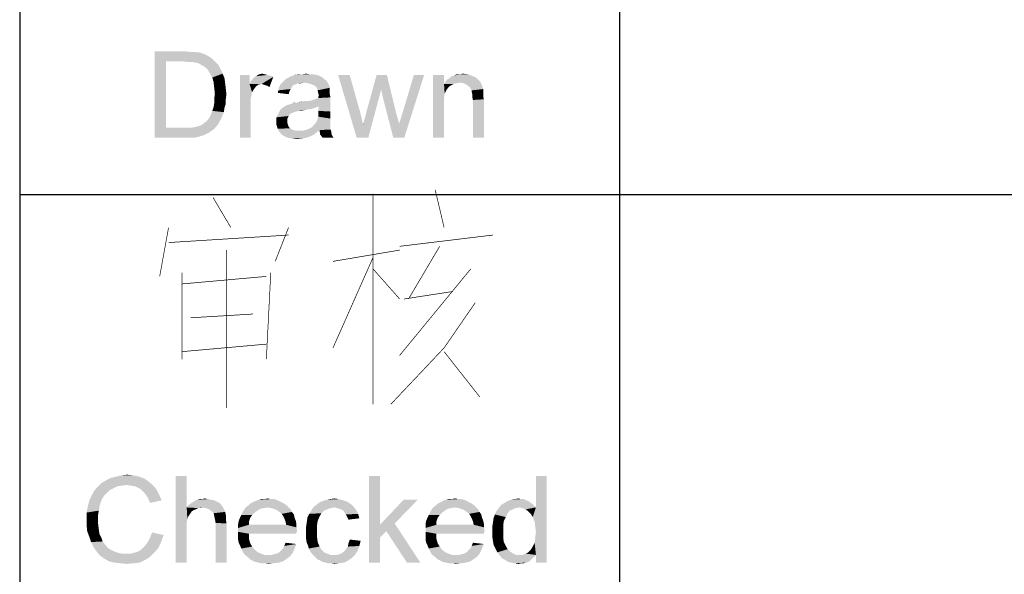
# Paper-space layout '61767N-2-A-2_1_2' of a CAD drawing. Header units: millimetres. Extents: x 0 to 594, y 1 to 420.
# Tile 8 of 83: x 409 to 424, y 17 to 26. Entities that reach past the tile are written whole.
import ezdxf

# ---------------------------------------------------------------- set-up
doc = ezdxf.new("R2010")
doc.units = ezdxf.units.MM
doc.header["$LTSCALE"] = 32.67
doc.layers.add('61767N-2-A-2_DXF_FORMAT', color=7, linetype='CONTINUOUS')
doc.layers.add('DETAIL', color=7, linetype='CONTINUOUS')

psp = doc.layouts.new('61767N-2-A-2_1_2')

# ---------------------------------------------------------------- linework, layer by layer
at = {"layer": '61767N-2-A-2_DXF_FORMAT', "color": 2, "linetype": 'Continuous'}
for p, q in [((409, 80.662), (409, 10)), ((418, 51.662), (418, 10)), ((409, 23), (474.5, 23))]:
    psp.add_line(p, q, dxfattribs=at)
at = {"layer": 'DETAIL', "color": 2, "linetype": 'Continuous', "const_width": 0.01}
for points in [[(415.2333, 23.0686), (415.3667, 22.504)], [(411.9, 22.9556), (412.1667, 22.504)], [(414.3, 23.0121), (414.3, 19.8508)], [(411.2333, 22.504), (411.1, 21.7702)], [(413.0333, 22.504), (412.8333, 21.996)], [(411.2333, 22.2782), (413.0333, 22.3911)], [(414.7, 22.2218), (416.1, 22.3911)], [(412.1, 22.1653), (412.1, 19.7944)], [(413.7, 21.996), (414.7, 22.1653)], [(415.3, 22.2218), (414.8333, 21.4315)], [(414.3, 22.0524), (413.7, 20.6976)], [(414.3, 21.8831), (414.7, 21.4315)], [(415.7667, 21.8831), (414.7, 20.5847)], [(411.4334, 21.8266), (411.4334, 20.5282)], [(411.4334, 21.6573), (412.7, 21.7702)], [(412.7667, 21.8266), (412.7, 20.5282)], [(414.7667, 21.4315), (415.5, 21.5444)], [(415.8333, 21.375), (415.3667, 20.6976), (414.5667, 19.8508)], [(411.5667, 21.1492), (412.5, 21.2056)], [(411.4334, 20.6411), (412.7, 20.754)], [(415.3667, 20.6411), (415.9, 19.9637)]]:
    psp.add_lwpolyline(points, dxfattribs=at)
at = {"layer": 'DETAIL', "color": 2, "linetype": 'Continuous'}
for points in [[(411.0227, 25.15), (411.4657, 25.15), (411.196, 24.9959)], [(411.196, 24.9959), (411.0227, 23.85), (411.0227, 25.15)], [(411.4657, 25.15), (411.5427, 25.1404), (411.196, 24.9959)], [(411.6005, 25.1404), (411.6583, 25.1307), (411.196, 24.9959)], [(411.5427, 25.1404), (411.6005, 25.1404), (411.196, 24.9959)], [(411.6968, 25.1307), (411.7546, 25.1115), (411.196, 24.9959)], [(411.6583, 25.1307), (411.6968, 25.1307), (411.196, 24.9959)], [(411.7546, 25.1115), (411.8027, 25.0922), (411.196, 24.9959)], [(411.196, 24.9959), (411.196, 24.0041), (411.0227, 23.85)], [(411.8027, 25.0922), (411.8508, 25.0633), (411.196, 24.9959)], [(411.8508, 25.0633), (411.8894, 25.0344), (411.196, 24.9959)], [(411.4657, 24.9959), (411.196, 24.9959), (411.8894, 25.0344)], [(411.5427, 24.9863), (411.4657, 24.9959), (411.8894, 25.0344)], [(411.6005, 24.9863), (411.5427, 24.9863), (411.8894, 25.0344)], [(411.6005, 24.9863), (411.8894, 25.0344), (411.9375, 24.9863)], [(411.9375, 24.9863), (411.6486, 24.9767), (411.6005, 24.9863)], [(411.6871, 24.967), (411.6486, 24.9767), (411.9375, 24.9863)], [(411.7353, 24.9381), (411.6871, 24.967), (411.9375, 24.9863)], [(411.7353, 24.9381), (411.9375, 24.9863), (411.9857, 24.9381)], [(411.9857, 24.9381), (411.7834, 24.9093), (411.7353, 24.9381)], [(411.7834, 24.9093), (411.9857, 24.9381), (412.0146, 24.8804)], [(412.0146, 24.8804), (411.822, 24.8707), (411.7834, 24.9093)], [(411.8508, 24.8226), (411.822, 24.8707), (412.0146, 24.8804)], [(411.8508, 24.8226), (412.0146, 24.8804), (412.0434, 24.813)], [(412.0434, 24.813), (411.8894, 24.7552), (411.8508, 24.8226)], [(411.8894, 24.7552), (412.0434, 24.813), (412.0723, 24.7456)], [(412.0723, 24.7456), (411.9086, 24.6878), (411.8894, 24.7552)], [(411.9086, 24.6878), (412.0723, 24.7456), (412.082, 24.6685)], [(412.082, 24.6685), (411.9183, 24.6011), (411.9086, 24.6878)], [(411.9183, 24.6011), (412.082, 24.6685), (412.0916, 24.5915)], [(412.4479, 24.7937), (412.4479, 24.6589), (412.3034, 23.85)], [(412.4479, 24.7937), (412.3034, 23.85), (412.3034, 24.7937)], [(412.4479, 24.6589), (412.4671, 24.6974), (412.8042, 24.7648)], [(412.6308, 24.6589), (412.4479, 24.6589), (412.8042, 24.7648)], [(412.4671, 24.6974), (412.496, 24.7359), (412.8042, 24.7648)], [(412.496, 24.7359), (412.5153, 24.7552), (412.8042, 24.7648)], [(412.8042, 24.7648), (412.5153, 24.7552), (412.5442, 24.7744)], [(412.679, 24.8033), (412.7175, 24.7937), (412.5442, 24.7744)], [(412.679, 24.8033), (412.5442, 24.7744), (412.5923, 24.8033)], [(412.7175, 24.7937), (412.756, 24.7841), (412.5442, 24.7744)], [(412.5442, 24.7744), (412.756, 24.7841), (412.8042, 24.7648)], [(412.5923, 24.8033), (412.6405, 24.813), (412.679, 24.8033)], [(412.6597, 24.6493), (412.6308, 24.6589), (412.8042, 24.7648)], [(412.6886, 24.6396), (412.6597, 24.6493), (412.8042, 24.7648)], [(412.7175, 24.63), (412.6886, 24.6396), (412.8042, 24.7648)], [(412.7175, 24.63), (412.8042, 24.7648), (412.7464, 24.6107)], [(413.2664, 24.6781), (413.1701, 24.6685), (412.9101, 24.6493)], [(413.2664, 24.6781), (412.9101, 24.6493), (412.939, 24.6781)], [(412.9101, 24.6493), (413.1701, 24.6685), (413.1316, 24.6493)], [(413.6034, 24.707), (412.939, 24.6781), (412.9679, 24.707)], [(413.2664, 24.6781), (412.939, 24.6781), (413.6034, 24.707)], [(413.5746, 24.7263), (412.9679, 24.707), (412.9968, 24.7359)], [(412.9679, 24.707), (413.5746, 24.7263), (413.6034, 24.707)], [(413.5553, 24.7456), (412.9968, 24.7359), (413.0353, 24.7552)], [(412.9968, 24.7359), (413.5553, 24.7456), (413.5746, 24.7263)], [(413.5264, 24.7648), (413.0353, 24.7552), (413.0738, 24.7744)], [(413.0353, 24.7552), (413.5264, 24.7648), (413.5553, 24.7456)], [(413.4494, 24.7937), (413.4879, 24.7841), (413.0738, 24.7744)], [(413.4494, 24.7937), (413.0738, 24.7744), (413.122, 24.7937)], [(413.0738, 24.7744), (413.4879, 24.7841), (413.5264, 24.7648)], [(413.3531, 24.8033), (413.4012, 24.8033), (413.122, 24.7937)], [(413.2375, 24.8033), (413.3531, 24.8033), (413.122, 24.7937)], [(413.2375, 24.8033), (413.122, 24.7937), (413.1797, 24.8033)], [(413.122, 24.7937), (413.4012, 24.8033), (413.4494, 24.7937)], [(413.1701, 24.6685), (413.2664, 24.6781), (413.2183, 24.6685)], [(413.2375, 24.8033), (413.2953, 24.813), (413.3531, 24.8033)], [(413.3242, 24.6685), (413.2664, 24.6781), (413.6034, 24.707)], [(413.3627, 24.6589), (413.3242, 24.6685), (413.6034, 24.707)], [(413.3627, 24.6589), (413.6034, 24.707), (413.6323, 24.6589)], [(413.9501, 24.7937), (414.056, 23.85), (413.7768, 24.7937)], [(413.9501, 24.7937), (414.1042, 24.2448), (414.056, 23.85)], [(414.5086, 24.7937), (414.422, 24.5722), (414.2005, 24.2352)], [(414.5086, 24.7937), (414.2005, 24.2352), (414.3546, 24.7937)], [(414.4605, 24.4085), (414.422, 24.5722), (414.5086, 24.7937)], [(414.4605, 24.4085), (414.5086, 24.7937), (414.6434, 24.2352)], [(414.6049, 23.85), (414.6916, 24.0619), (415.0671, 24.7937)], [(414.6049, 23.85), (415.0671, 24.7937), (414.7686, 23.85)], [(414.6916, 24.0619), (414.7494, 24.2448), (415.0671, 24.7937)], [(415.0671, 24.7937), (414.7494, 24.2448), (414.9131, 24.7937)], [(415.3657, 24.7937), (415.3657, 24.6589), (415.202, 23.85)], [(415.3657, 24.7937), (415.202, 23.85), (415.202, 24.7937)], [(415.6064, 24.6781), (415.3657, 24.6589), (415.3849, 24.6878)], [(415.6064, 24.6781), (415.5583, 24.6685), (415.3657, 24.6589)], [(415.3657, 24.6589), (415.5583, 24.6685), (415.5101, 24.6589)], [(415.8857, 24.7167), (415.3849, 24.6878), (415.4138, 24.7263)], [(415.8857, 24.7167), (415.9049, 24.6974), (415.3849, 24.6878)], [(415.6064, 24.6781), (415.3849, 24.6878), (415.9049, 24.6974)], [(415.8568, 24.7456), (415.4138, 24.7263), (415.4523, 24.7456)], [(415.4138, 24.7263), (415.8568, 24.7456), (415.8857, 24.7167)], [(415.799, 24.7744), (415.8279, 24.7648), (415.4523, 24.7456)], [(415.799, 24.7744), (415.4523, 24.7456), (415.4812, 24.7744)], [(415.4523, 24.7456), (415.8279, 24.7648), (415.8568, 24.7456)], [(415.4812, 24.7744), (415.5197, 24.7841), (415.7316, 24.8033)], [(415.4812, 24.7744), (415.7316, 24.8033), (415.799, 24.7744)], [(415.6064, 24.8033), (415.7316, 24.8033), (415.5197, 24.7841)], [(415.6064, 24.8033), (415.5197, 24.7841), (415.5583, 24.8033)], [(415.6064, 24.8033), (415.6449, 24.813), (415.7316, 24.8033)], [(415.6642, 24.6685), (415.6064, 24.6781), (415.9049, 24.6974)], [(415.7123, 24.6396), (415.6642, 24.6685), (415.9049, 24.6974)], [(415.7123, 24.6396), (415.9049, 24.6974), (415.9338, 24.6396)], [(412.0916, 24.5915), (411.9279, 24.5048), (411.9183, 24.6011)], [(411.9279, 24.5048), (412.0916, 24.5915), (412.1012, 24.5048)], [(412.4479, 24.6589), (412.4864, 24.5337), (412.3034, 23.85)], [(412.4864, 24.5337), (412.4671, 24.447), (412.3034, 23.85)], [(412.4479, 24.6589), (412.6308, 24.6589), (412.5827, 24.6493)], [(412.4479, 24.6589), (412.5827, 24.6493), (412.5442, 24.6204)], [(412.4479, 24.6589), (412.5442, 24.6204), (412.5153, 24.5819)], [(412.4479, 24.6589), (412.5153, 24.5819), (412.4864, 24.5337)], [(413.0449, 24.5433), (412.8716, 24.5241), (412.8812, 24.5626)], [(412.8716, 24.5241), (413.0449, 24.5433), (413.0353, 24.5048)], [(413.0834, 24.6107), (413.0642, 24.5819), (412.8812, 24.5626)], [(413.0834, 24.6107), (412.8812, 24.5626), (412.8908, 24.6107)], [(412.8812, 24.5626), (413.0642, 24.5819), (413.0449, 24.5433)], [(413.1316, 24.6493), (413.1027, 24.6396), (412.8908, 24.6107)], [(413.1316, 24.6493), (412.8908, 24.6107), (412.9101, 24.6493)], [(412.8908, 24.6107), (413.1027, 24.6396), (413.0834, 24.6107)], [(413.6323, 24.6589), (413.4108, 24.6396), (413.3627, 24.6589)], [(413.4397, 24.6204), (413.4108, 24.6396), (413.6323, 24.6589)], [(413.459, 24.6011), (413.4397, 24.6204), (413.6323, 24.6589)], [(413.459, 24.6011), (413.6323, 24.6589), (413.6516, 24.6011)], [(413.6516, 24.6011), (413.4686, 24.5626), (413.459, 24.6011)], [(413.6516, 24.6011), (413.6516, 24.5722), (413.4686, 24.5626)], [(413.4686, 24.5626), (413.6516, 24.5722), (413.6516, 24.5433)], [(413.6516, 24.5433), (413.4783, 24.5241), (413.4686, 24.5626)], [(413.4783, 24.5241), (413.6516, 24.5433), (413.6516, 24.5048)], [(413.6516, 24.5048), (413.4879, 24.4856), (413.4783, 24.5241)], [(414.056, 23.85), (414.1523, 24.0426), (414.422, 24.5722)], [(414.056, 23.85), (414.422, 24.5722), (414.2294, 23.85)], [(414.1523, 24.0522), (414.162, 24.0715), (414.422, 24.5722)], [(414.1523, 24.0426), (414.1523, 24.0522), (414.422, 24.5722)], [(414.162, 24.1004), (414.1716, 24.1196), (414.422, 24.5722)], [(414.162, 24.0715), (414.162, 24.1004), (414.422, 24.5722)], [(414.1716, 24.1196), (414.1812, 24.1581), (414.422, 24.5722)], [(414.1812, 24.1581), (414.1908, 24.187), (414.422, 24.5722)], [(414.1908, 24.187), (414.2005, 24.2352), (414.422, 24.5722)], [(415.3657, 24.6589), (415.3753, 24.5144), (415.202, 23.85)], [(415.3657, 24.6589), (415.5101, 24.6589), (415.4716, 24.6396)], [(415.3657, 24.6589), (415.4716, 24.6396), (415.4331, 24.6107)], [(415.3657, 24.6589), (415.4331, 24.6107), (415.4042, 24.5722)], [(415.3657, 24.6589), (415.4042, 24.5722), (415.3753, 24.5144)], [(415.9338, 24.6396), (415.7508, 24.6107), (415.7123, 24.6396)], [(415.7508, 24.6107), (415.9338, 24.6396), (415.9531, 24.5819)], [(415.9531, 24.5819), (415.7797, 24.5626), (415.7508, 24.6107)], [(415.7797, 24.5626), (415.9531, 24.5819), (415.9531, 24.553)], [(415.9531, 24.553), (415.7797, 24.5433), (415.7797, 24.5626)], [(415.7797, 24.5433), (415.9531, 24.553), (415.9531, 24.5144)], [(415.9531, 24.5144), (415.7894, 24.5048), (415.7797, 24.5433)], [(412.1012, 24.5048), (411.9183, 24.4374), (411.9279, 24.5048)], [(411.9183, 24.4374), (412.1012, 24.5048), (412.0916, 24.4278)], [(412.0916, 24.4278), (411.9183, 24.37), (411.9183, 24.4374)], [(411.9183, 24.37), (412.0916, 24.4278), (412.0916, 24.3604)], [(412.4671, 24.447), (412.4671, 24.3411), (412.3034, 23.85)], [(413.0064, 24.3411), (413.3723, 24.4085), (413.6612, 24.4567)], [(413.4879, 24.3219), (413.0064, 24.3411), (413.6612, 24.4567)], [(413.0064, 24.3411), (413.0738, 24.3604), (413.3723, 24.4085)], [(413.0738, 24.3604), (413.0931, 24.37), (413.3723, 24.4085)], [(413.0931, 24.37), (413.1605, 24.3796), (413.3723, 24.4085)], [(413.1605, 24.3796), (413.0931, 24.37), (413.122, 24.3796)], [(413.1605, 24.3796), (413.2953, 24.3989), (413.3723, 24.4085)], [(413.1605, 24.3796), (413.2086, 24.3893), (413.2953, 24.3989)], [(413.3723, 24.4085), (413.4301, 24.4278), (413.6612, 24.4567)], [(413.4301, 24.4278), (413.4783, 24.447), (413.6612, 24.4567)], [(413.4783, 24.4663), (413.4879, 24.4856), (413.6516, 24.5048)], [(413.4783, 24.4663), (413.6516, 24.5048), (413.6612, 24.4567)], [(413.6612, 24.4567), (413.4783, 24.447), (413.4783, 24.4663)], [(413.4783, 24.2544), (413.4879, 24.3219), (413.6612, 24.4567)], [(413.4783, 24.2544), (413.6612, 24.4567), (413.6612, 24.2448)], [(414.6434, 24.2352), (414.6049, 23.85), (414.4605, 24.4085)], [(415.3753, 24.5144), (415.3657, 24.447), (415.202, 23.85)], [(415.3657, 24.447), (415.3657, 24.3604), (415.202, 23.85)], [(415.7894, 24.5048), (415.9531, 24.5144), (415.9531, 24.4759)], [(415.9531, 24.4759), (415.7894, 24.4663), (415.7894, 24.5048)], [(415.7894, 24.4663), (415.9531, 24.4759), (415.9627, 24.4278)], [(415.9627, 24.4278), (415.799, 24.4181), (415.7894, 24.4663)], [(415.799, 23.85), (415.799, 24.4181), (415.9627, 24.4278)], [(415.799, 23.85), (415.9627, 24.4278), (415.9627, 23.85)], [(412.0627, 24.2352), (411.8701, 24.2063), (411.8894, 24.2544)], [(411.8701, 24.2063), (412.0627, 24.2352), (412.0434, 24.187)], [(412.0723, 24.3026), (411.8894, 24.2544), (411.9086, 24.3122)], [(411.8894, 24.2544), (412.0723, 24.3026), (412.0627, 24.2352)], [(412.0916, 24.3604), (411.9086, 24.3122), (411.9183, 24.37)], [(411.9086, 24.3122), (412.0916, 24.3604), (412.0723, 24.3026)], [(412.3034, 23.85), (412.4671, 24.3411), (412.4671, 23.85)], [(413.3049, 24.2737), (413.1894, 24.2544), (412.8812, 24.2159)], [(413.3049, 24.2737), (412.8812, 24.2159), (412.9101, 24.2737)], [(413.1894, 24.2544), (413.1508, 24.2448), (412.8812, 24.2159)], [(413.1508, 24.2448), (413.122, 24.2352), (412.8812, 24.2159)], [(413.122, 24.2352), (413.0931, 24.2256), (412.8812, 24.2159)], [(412.8812, 24.2159), (413.0931, 24.2256), (413.0546, 24.2063)], [(413.4397, 24.3026), (412.9101, 24.2737), (412.9583, 24.3122)], [(413.4397, 24.3026), (413.382, 24.2833), (412.9101, 24.2737)], [(412.9101, 24.2737), (413.382, 24.2833), (413.3049, 24.2737)], [(413.4879, 24.3219), (412.9583, 24.3122), (413.0064, 24.3411)], [(412.9583, 24.3122), (413.4879, 24.3219), (413.4397, 24.3026)], [(413.1894, 24.2544), (413.3049, 24.2737), (413.2279, 24.2544)], [(413.6612, 24.2448), (413.4783, 24.2063), (413.4783, 24.2544)], [(413.4783, 24.2063), (413.6612, 24.2448), (413.6612, 24.187)], [(414.1042, 24.2448), (414.1523, 24.0426), (414.056, 23.85)], [(414.6434, 24.2352), (414.6916, 24.0619), (414.6049, 23.85)], [(415.202, 23.85), (415.3657, 24.3604), (415.3657, 23.85)], [(411.7449, 24.0522), (411.7642, 24.0715), (411.9953, 24.0907)], [(411.7449, 24.0522), (411.9953, 24.0907), (411.976, 24.0522)], [(411.9953, 24.0907), (411.7642, 24.0715), (411.7931, 24.0907)], [(411.7931, 24.0907), (411.822, 24.1196), (412.0242, 24.1389)], [(411.7931, 24.0907), (412.0242, 24.1389), (411.9953, 24.0907)], [(412.0242, 24.1389), (411.822, 24.1196), (411.8508, 24.1581)], [(412.0434, 24.187), (411.8508, 24.1581), (411.8701, 24.2063)], [(411.8508, 24.1581), (412.0434, 24.187), (412.0242, 24.1389)], [(413.0546, 24.2063), (412.8523, 24.1581), (412.8812, 24.2159)], [(413.0546, 24.2063), (413.0353, 24.1774), (412.8523, 24.1581)], [(412.8523, 24.1581), (413.0353, 24.1774), (413.016, 24.1389)], [(413.016, 24.1389), (412.8523, 24.0907), (412.8523, 24.1581)], [(413.016, 24.1389), (413.016, 24.1004), (412.8523, 24.0907)], [(412.8523, 24.0907), (413.016, 24.1004), (413.016, 24.0715)], [(413.016, 24.0715), (412.8523, 24.0426), (412.8523, 24.0907)], [(413.6612, 24.1004), (413.4397, 24.0715), (413.459, 24.1004)], [(413.4397, 24.0715), (413.6612, 24.1004), (413.6612, 24.0619)], [(413.459, 24.1004), (413.4686, 24.1293), (413.6612, 24.1389)], [(413.459, 24.1004), (413.6612, 24.1389), (413.6612, 24.1004)], [(413.6612, 24.1389), (413.4686, 24.1293), (413.4783, 24.1678)], [(413.6612, 24.187), (413.4783, 24.1678), (413.4783, 24.2063)], [(413.4783, 24.1678), (413.6612, 24.187), (413.6612, 24.1389)], [(411.5908, 24.0041), (411.9183, 23.9848), (411.0227, 23.85)], [(411.5331, 24.0041), (411.5908, 24.0041), (411.0227, 23.85)], [(411.4753, 24.0041), (411.5331, 24.0041), (411.0227, 23.85)], [(411.196, 24.0041), (411.4753, 24.0041), (411.0227, 23.85)], [(411.9183, 23.9848), (411.8508, 23.9367), (411.0227, 23.85)], [(411.8508, 23.9367), (411.7834, 23.8981), (411.0227, 23.85)], [(411.5908, 24.0041), (411.639, 24.0137), (411.976, 24.0522)], [(411.5908, 24.0041), (411.976, 24.0522), (411.9183, 23.9848)], [(411.639, 24.0137), (411.6775, 24.0233), (411.976, 24.0522)], [(411.6775, 24.0233), (411.7064, 24.033), (411.976, 24.0522)], [(411.976, 24.0522), (411.7064, 24.033), (411.7449, 24.0522)], [(412.8523, 24.0426), (413.016, 24.0715), (413.0257, 24.0426)], [(413.0257, 24.0426), (412.8716, 23.9848), (412.8523, 24.0426)], [(413.0257, 24.0426), (413.0353, 24.0137), (412.8716, 23.9848)], [(413.0353, 24.0137), (413.0546, 23.9944), (412.8716, 23.9848)], [(412.8716, 23.9848), (413.0546, 23.9944), (413.0834, 23.9752)], [(413.0834, 23.9752), (412.8908, 23.9463), (412.8716, 23.9848)], [(413.0834, 23.9752), (413.1123, 23.9656), (412.8908, 23.9463)], [(413.1123, 23.9656), (413.1508, 23.9559), (412.8908, 23.9463)], [(413.199, 23.9559), (413.2375, 23.9559), (412.8908, 23.9463)], [(413.1508, 23.9559), (413.199, 23.9559), (412.8908, 23.9463)], [(413.4494, 23.927), (412.8908, 23.9463), (413.2375, 23.9559)], [(413.4494, 23.927), (412.9294, 23.8981), (412.8908, 23.9463)], [(413.4975, 23.9656), (413.2375, 23.9559), (413.276, 23.9656)], [(413.2375, 23.9559), (413.4975, 23.9656), (413.4494, 23.927)], [(413.6612, 23.9752), (413.276, 23.9656), (413.3146, 23.9752)], [(413.4975, 23.9656), (413.276, 23.9656), (413.6612, 23.9752)], [(413.3146, 23.9752), (413.3531, 23.9944), (413.6612, 24.0041)], [(413.3146, 23.9752), (413.6612, 24.0041), (413.6612, 23.9752)], [(413.6612, 24.0041), (413.3531, 23.9944), (413.3916, 24.0137)], [(413.6612, 24.0233), (413.3916, 24.0137), (413.4108, 24.0426)], [(413.3916, 24.0137), (413.6612, 24.0233), (413.6612, 24.0041)], [(413.6612, 24.0619), (413.4108, 24.0426), (413.4397, 24.0715)], [(413.4108, 24.0426), (413.6612, 24.0619), (413.6612, 24.0233)], [(413.4975, 23.9656), (413.6612, 23.9752), (413.6708, 23.9559)], [(413.6708, 23.9559), (413.5071, 23.8981), (413.4975, 23.9656)], [(413.5071, 23.8981), (413.6708, 23.9559), (413.6805, 23.8981)], [(414.1523, 24.0522), (414.1523, 24.0619), (414.162, 24.0715)], [(411.7834, 23.8981), (411.6968, 23.8693), (411.0227, 23.85)], [(411.4849, 23.85), (411.0227, 23.85), (411.6968, 23.8693)], [(411.4849, 23.85), (411.6968, 23.8693), (411.6005, 23.85)], [(412.9294, 23.8981), (413.4494, 23.927), (413.4108, 23.8981)], [(413.4108, 23.8981), (412.9775, 23.8693), (412.9294, 23.8981)], [(413.4108, 23.8981), (413.3723, 23.8789), (412.9775, 23.8693)], [(412.9775, 23.8693), (413.3723, 23.8789), (413.3338, 23.8596)], [(413.3338, 23.8596), (413.0257, 23.85), (412.9775, 23.8693)], [(413.0931, 23.8404), (413.0257, 23.85), (413.3338, 23.8596)], [(413.0931, 23.8404), (413.3338, 23.8596), (413.2471, 23.8404)], [(413.2471, 23.8404), (413.1605, 23.8307), (413.0931, 23.8404)], [(413.6805, 23.8981), (413.5457, 23.85), (413.5071, 23.8981)], [(413.5457, 23.85), (413.6805, 23.8981), (413.7094, 23.85)], [(410.7928, 18.7654), (410.3691, 18.7461), (410.4462, 18.7654)], [(410.3691, 18.7461), (410.7928, 18.7654), (410.8699, 18.7365)], [(410.7062, 18.7846), (410.4462, 18.7654), (410.5232, 18.7846)], [(410.4462, 18.7654), (410.7062, 18.7846), (410.7928, 18.7654)], [(410.5232, 18.7846), (410.6099, 18.7943), (410.7062, 18.7846)], [(411.5054, 18.775), (411.5054, 18.3031), (411.3417, 17.475)], [(411.5054, 18.775), (411.3417, 17.475), (411.3417, 18.775)], [(414.404, 18.775), (414.404, 18.0431), (414.2402, 17.475)], [(414.404, 18.775), (414.2402, 17.475), (414.2402, 18.775)], [(416.6958, 18.1587), (416.744, 18.3031), (416.9077, 18.775)], [(416.7247, 18.0913), (416.6958, 18.1587), (416.9077, 18.775)], [(416.7343, 18.0143), (416.7247, 18.0913), (416.9077, 18.775)], [(416.7247, 17.7735), (416.7343, 17.8506), (416.9077, 18.775)], [(416.744, 17.5906), (416.7247, 17.7735), (416.9077, 18.775)], [(416.744, 17.9276), (416.7343, 18.0143), (416.9077, 18.775)], [(416.7343, 17.8506), (416.744, 17.9276), (416.9077, 18.775)], [(416.9077, 18.775), (416.744, 18.3031), (416.744, 18.775)], [(416.744, 17.475), (416.744, 17.5906), (416.9077, 18.775)], [(416.744, 17.475), (416.9077, 18.775), (416.9077, 17.475)], [(410.4077, 18.592), (410.1188, 18.5535), (410.1669, 18.6113)], [(410.6002, 18.6402), (410.1669, 18.6113), (410.2247, 18.6691)], [(410.6002, 18.6402), (410.5328, 18.6306), (410.1669, 18.6113)], [(410.5328, 18.6306), (410.4654, 18.6209), (410.1669, 18.6113)], [(410.1669, 18.6113), (410.4654, 18.6209), (410.4077, 18.592)], [(410.9373, 18.6883), (410.2247, 18.6691), (410.2921, 18.7076)], [(410.6002, 18.6402), (410.2247, 18.6691), (410.9373, 18.6883)], [(410.8699, 18.7365), (410.2921, 18.7076), (410.3691, 18.7461)], [(410.2921, 18.7076), (410.8699, 18.7365), (410.9373, 18.6883)], [(410.6677, 18.6306), (410.6002, 18.6402), (410.9373, 18.6883)], [(410.6677, 18.6306), (410.9373, 18.6883), (411.0047, 18.6306)], [(411.0047, 18.6306), (410.7254, 18.6209), (410.6677, 18.6306)], [(410.7736, 18.6017), (410.7254, 18.6209), (411.0047, 18.6306)], [(410.8217, 18.5728), (410.7736, 18.6017), (411.0047, 18.6306)], [(410.8217, 18.5728), (411.0047, 18.6306), (411.0528, 18.5728)], [(410.2728, 18.4861), (410.2343, 18.4283), (410.0417, 18.3994)], [(410.2728, 18.4861), (410.0417, 18.3994), (410.0802, 18.4861)], [(410.3114, 18.5246), (410.0802, 18.4861), (410.1188, 18.5535)], [(410.0802, 18.4861), (410.3114, 18.5246), (410.2728, 18.4861)], [(410.4077, 18.592), (410.3499, 18.5631), (410.1188, 18.5535)], [(410.1188, 18.5535), (410.3499, 18.5631), (410.3114, 18.5246)], [(411.0528, 18.5728), (410.8602, 18.5343), (410.8217, 18.5728)], [(410.8602, 18.5343), (411.0528, 18.5728), (411.0914, 18.4957)], [(411.0914, 18.4957), (410.8988, 18.4861), (410.8602, 18.5343)], [(410.9277, 18.438), (410.8988, 18.4861), (411.0914, 18.4957)], [(410.9277, 18.438), (411.0914, 18.4957), (411.1299, 18.4091)], [(410.1958, 18.3128), (410.0032, 18.2261), (410.0225, 18.3224)], [(410.2151, 18.3802), (410.0225, 18.3224), (410.0417, 18.3994)], [(410.0225, 18.3224), (410.2151, 18.3802), (410.1958, 18.3128)], [(410.0417, 18.3994), (410.2343, 18.4283), (410.2151, 18.3802)], [(411.1299, 18.4091), (410.9565, 18.3706), (410.9277, 18.438)], [(412.0447, 18.3128), (411.5054, 18.3031), (411.5247, 18.332)], [(412.0254, 18.3417), (411.5247, 18.332), (411.5632, 18.3609)], [(411.5247, 18.332), (412.0254, 18.3417), (412.0447, 18.3128)], [(411.9965, 18.3706), (411.5632, 18.3609), (411.5921, 18.3802)], [(411.5632, 18.3609), (411.9965, 18.3706), (412.0254, 18.3417)], [(411.958, 18.3898), (411.5921, 18.3802), (411.621, 18.3994)], [(411.5921, 18.3802), (411.958, 18.3898), (411.9965, 18.3706)], [(411.8714, 18.4187), (411.9195, 18.4091), (411.621, 18.3994)], [(411.8714, 18.4187), (411.621, 18.3994), (411.6595, 18.4187)], [(411.621, 18.3994), (411.9195, 18.4091), (411.958, 18.3898)], [(411.7365, 18.4283), (411.8232, 18.4283), (411.6595, 18.4187)], [(411.7365, 18.4283), (411.6595, 18.4187), (411.698, 18.4283)], [(411.6595, 18.4187), (411.8232, 18.4283), (411.8714, 18.4187)], [(411.7365, 18.4283), (411.7751, 18.438), (411.8232, 18.4283)], [(413.0077, 18.332), (412.3914, 18.3031), (412.4299, 18.332)], [(412.7188, 18.3031), (412.3914, 18.3031), (413.0077, 18.332)], [(412.9691, 18.3609), (412.4299, 18.332), (412.4588, 18.3609)], [(412.4299, 18.332), (412.9691, 18.3609), (413.0077, 18.332)], [(412.9306, 18.3802), (412.4588, 18.3609), (412.4973, 18.3802)], [(412.4588, 18.3609), (412.9306, 18.3802), (412.9691, 18.3609)], [(412.8921, 18.3994), (412.4973, 18.3802), (412.5358, 18.3994)], [(412.4973, 18.3802), (412.8921, 18.3994), (412.9306, 18.3802)], [(412.8536, 18.4187), (412.5358, 18.3994), (412.584, 18.4187)], [(412.5358, 18.3994), (412.8536, 18.4187), (412.8921, 18.3994)], [(412.7669, 18.4283), (412.8151, 18.4283), (412.584, 18.4187)], [(412.6706, 18.4283), (412.7669, 18.4283), (412.584, 18.4187)], [(412.6706, 18.4283), (412.584, 18.4187), (412.6225, 18.4283)], [(412.584, 18.4187), (412.8151, 18.4283), (412.8536, 18.4187)], [(412.6706, 18.4283), (412.7188, 18.438), (412.7669, 18.4283)], [(412.7188, 18.3031), (413.0077, 18.332), (413.0365, 18.3031)], [(414.0091, 18.3128), (413.4025, 18.3031), (413.4506, 18.3417)], [(413.9706, 18.3513), (413.4506, 18.3417), (413.4988, 18.3802)], [(413.4506, 18.3417), (413.9706, 18.3513), (414.0091, 18.3128)], [(413.9128, 18.3898), (413.4988, 18.3802), (413.5469, 18.3994)], [(413.4988, 18.3802), (413.9128, 18.3898), (413.9706, 18.3513)], [(413.8551, 18.4091), (413.5469, 18.3994), (413.6047, 18.4187)], [(413.5469, 18.3994), (413.8551, 18.4091), (413.9128, 18.3898)], [(413.7877, 18.4283), (413.6047, 18.4187), (413.6625, 18.4283)], [(413.6047, 18.4187), (413.7877, 18.4283), (413.8551, 18.4091)], [(413.6625, 18.4283), (413.7202, 18.438), (413.7877, 18.4283)], [(414.9721, 18.4187), (414.6254, 18.0624), (414.404, 18.0431)], [(414.9721, 18.4187), (414.404, 18.0431), (414.7602, 18.4187)], [(415.8195, 18.332), (415.2032, 18.3031), (415.2417, 18.332)], [(415.5306, 18.3031), (415.2032, 18.3031), (415.8195, 18.332)], [(415.781, 18.3609), (415.2417, 18.332), (415.2706, 18.3609)], [(415.2417, 18.332), (415.781, 18.3609), (415.8195, 18.332)], [(415.7425, 18.3802), (415.2706, 18.3609), (415.3091, 18.3802)], [(415.2706, 18.3609), (415.7425, 18.3802), (415.781, 18.3609)], [(415.704, 18.3994), (415.3091, 18.3802), (415.3477, 18.3994)], [(415.3091, 18.3802), (415.704, 18.3994), (415.7425, 18.3802)], [(415.6654, 18.4187), (415.3477, 18.3994), (415.3958, 18.4187)], [(415.3477, 18.3994), (415.6654, 18.4187), (415.704, 18.3994)], [(415.5788, 18.4283), (415.6269, 18.4283), (415.3958, 18.4187)], [(415.4825, 18.4283), (415.5788, 18.4283), (415.3958, 18.4187)], [(415.4825, 18.4283), (415.3958, 18.4187), (415.4343, 18.4283)], [(415.3958, 18.4187), (415.6269, 18.4283), (415.6654, 18.4187)], [(415.4825, 18.4283), (415.5306, 18.438), (415.5788, 18.4283)], [(415.5306, 18.3031), (415.8195, 18.332), (415.8484, 18.3031)], [(416.4936, 18.3031), (416.1854, 18.2935), (416.224, 18.3417)], [(416.6958, 18.3513), (416.224, 18.3417), (416.2721, 18.3706)], [(416.4936, 18.3031), (416.224, 18.3417), (416.6958, 18.3513)], [(416.6284, 18.3994), (416.2721, 18.3706), (416.3202, 18.3994)], [(416.2721, 18.3706), (416.6284, 18.3994), (416.6958, 18.3513)], [(416.5995, 18.4091), (416.3202, 18.3994), (416.3684, 18.4187)], [(416.3202, 18.3994), (416.5995, 18.4091), (416.6284, 18.3994)], [(416.5225, 18.4283), (416.561, 18.4283), (416.3684, 18.4187)], [(416.5225, 18.4283), (416.3684, 18.4187), (416.4262, 18.4283)], [(416.3684, 18.4187), (416.561, 18.4283), (416.5995, 18.4091)], [(416.4262, 18.4283), (416.484, 18.438), (416.5225, 18.4283)], [(416.4936, 18.3031), (416.6958, 18.3513), (416.744, 18.3031)], [(410.1958, 18.3128), (410.1862, 18.255), (410.0032, 18.2261)], [(410.0032, 18.2261), (410.1862, 18.255), (410.1765, 18.1972)], [(410.1765, 18.1972), (410.0032, 18.1298), (410.0032, 18.2261)], [(410.0032, 18.1298), (410.1765, 18.1972), (410.1765, 18.1298)], [(411.5054, 18.3031), (411.5151, 18.1298), (411.3417, 17.475)], [(411.7462, 18.3031), (411.5054, 18.3031), (412.0447, 18.3128)], [(411.5054, 18.3031), (411.7462, 18.3031), (411.6788, 18.2935)], [(411.5054, 18.3031), (411.6788, 18.2935), (411.6114, 18.2646)], [(411.5054, 18.3031), (411.6114, 18.2646), (411.5825, 18.2454)], [(411.5054, 18.3031), (411.5825, 18.2454), (411.5247, 18.1587)], [(411.5054, 18.3031), (411.5247, 18.1587), (411.5151, 18.1298)], [(411.5825, 18.2454), (411.544, 18.1876), (411.5247, 18.1587)], [(411.5825, 18.2454), (411.5632, 18.2165), (411.544, 18.1876)], [(411.6788, 18.2935), (411.6402, 18.2743), (411.6114, 18.2646)], [(411.6788, 18.2935), (411.7462, 18.3031), (411.7077, 18.2935)], [(411.7847, 18.2935), (411.7462, 18.3031), (412.0447, 18.3128)], [(411.8232, 18.2839), (411.7847, 18.2935), (412.0447, 18.3128)], [(411.8232, 18.2839), (412.0447, 18.3128), (412.064, 18.2743)], [(412.064, 18.2743), (411.8521, 18.2646), (411.8232, 18.2839)], [(411.881, 18.2454), (411.8521, 18.2646), (412.064, 18.2743)], [(411.881, 18.2454), (412.064, 18.2743), (412.0832, 18.2357)], [(412.0832, 18.2357), (411.9099, 18.2165), (411.881, 18.2454)], [(411.9099, 18.2165), (412.0832, 18.2357), (412.0928, 18.1876)], [(412.0928, 18.1876), (411.9195, 18.1683), (411.9099, 18.2165)], [(411.9291, 18.1298), (411.9195, 18.1683), (412.0928, 18.1876)], [(411.9291, 18.1298), (412.0928, 18.1876), (412.0928, 18.1298)], [(412.4877, 18.1876), (412.3047, 18.1491), (412.324, 18.1876)], [(412.3047, 18.1491), (412.4877, 18.1876), (412.4588, 18.1491)], [(412.5262, 18.2261), (412.324, 18.1876), (412.3432, 18.2261)], [(412.324, 18.1876), (412.5262, 18.2261), (412.4877, 18.1876)], [(412.5647, 18.255), (412.3432, 18.2261), (412.3625, 18.2646)], [(412.3432, 18.2261), (412.5647, 18.255), (412.5262, 18.2261)], [(412.7188, 18.3031), (412.661, 18.2935), (412.3625, 18.2646)], [(412.7188, 18.3031), (412.3625, 18.2646), (412.3914, 18.3031)], [(412.661, 18.2935), (412.6128, 18.2839), (412.3625, 18.2646)], [(412.3625, 18.2646), (412.6128, 18.2839), (412.5647, 18.255)], [(413.0365, 18.3031), (412.7765, 18.2935), (412.7188, 18.3031)], [(412.8343, 18.2743), (412.7765, 18.2935), (413.0365, 18.3031)], [(412.8343, 18.2743), (413.0365, 18.3031), (413.0654, 18.2743)], [(413.0654, 18.2743), (412.8825, 18.2454), (412.8343, 18.2743)], [(412.8825, 18.2454), (413.0654, 18.2743), (413.0847, 18.2357)], [(413.0847, 18.2357), (412.9306, 18.2069), (412.8825, 18.2454)], [(412.9306, 18.2069), (413.0847, 18.2357), (413.1136, 18.1972)], [(413.1136, 18.1972), (412.9499, 18.178), (412.9306, 18.2069)], [(412.9499, 18.178), (413.1136, 18.1972), (413.1232, 18.1491)], [(413.1232, 18.1491), (412.9691, 18.1394), (412.9499, 18.178)], [(413.4988, 18.1683), (413.3158, 18.1491), (413.3447, 18.2069)], [(413.3158, 18.1491), (413.4988, 18.1683), (413.4699, 18.1009)], [(413.5662, 18.255), (413.5277, 18.2165), (413.3447, 18.2069)], [(413.5662, 18.255), (413.3447, 18.2069), (413.3736, 18.255)], [(413.3447, 18.2069), (413.5277, 18.2165), (413.4988, 18.1683)], [(413.7202, 18.3031), (413.6625, 18.2935), (413.3736, 18.255)], [(413.7202, 18.3031), (413.3736, 18.255), (413.4025, 18.3031)], [(413.6625, 18.2935), (413.6143, 18.2743), (413.3736, 18.255)], [(413.3736, 18.255), (413.6143, 18.2743), (413.5662, 18.255)], [(413.7202, 18.3031), (413.4025, 18.3031), (414.0091, 18.3128)], [(413.7588, 18.2935), (413.7202, 18.3031), (414.0091, 18.3128)], [(413.7877, 18.2839), (413.7588, 18.2935), (414.0091, 18.3128)], [(413.8262, 18.2743), (413.7877, 18.2839), (414.0091, 18.3128)], [(413.8262, 18.2743), (414.0091, 18.3128), (414.0477, 18.2646)], [(414.0477, 18.2646), (413.8551, 18.255), (413.8262, 18.2743)], [(413.8743, 18.2261), (413.8551, 18.255), (414.0477, 18.2646)], [(413.8743, 18.2261), (414.0477, 18.2646), (414.0765, 18.2069)], [(414.0765, 18.2069), (413.8936, 18.1972), (413.8743, 18.2261)], [(413.9128, 18.1587), (413.8936, 18.1972), (414.0765, 18.2069)], [(413.9128, 18.1587), (414.0765, 18.2069), (414.0958, 18.1394)], [(415.2995, 18.1876), (415.1165, 18.1491), (415.1358, 18.1876)], [(415.1165, 18.1491), (415.2995, 18.1876), (415.2706, 18.1491)], [(415.338, 18.2261), (415.1358, 18.1876), (415.1551, 18.2261)], [(415.1358, 18.1876), (415.338, 18.2261), (415.2995, 18.1876)], [(415.3765, 18.255), (415.1551, 18.2261), (415.1743, 18.2646)], [(415.1551, 18.2261), (415.3765, 18.255), (415.338, 18.2261)], [(415.5306, 18.3031), (415.4728, 18.2935), (415.1743, 18.2646)], [(415.5306, 18.3031), (415.1743, 18.2646), (415.2032, 18.3031)], [(415.4728, 18.2935), (415.4247, 18.2839), (415.1743, 18.2646)], [(415.1743, 18.2646), (415.4247, 18.2839), (415.3765, 18.255)], [(415.8484, 18.3031), (415.5884, 18.2935), (415.5306, 18.3031)], [(415.6462, 18.2743), (415.5884, 18.2935), (415.8484, 18.3031)], [(415.6462, 18.2743), (415.8484, 18.3031), (415.8773, 18.2743)], [(415.8773, 18.2743), (415.6943, 18.2454), (415.6462, 18.2743)], [(415.6943, 18.2454), (415.8773, 18.2743), (415.8965, 18.2357)], [(415.8965, 18.2357), (415.7425, 18.2069), (415.6943, 18.2454)], [(415.7425, 18.2069), (415.8965, 18.2357), (415.9254, 18.1972)], [(415.9254, 18.1972), (415.7617, 18.178), (415.7425, 18.2069)], [(415.7617, 18.178), (415.9254, 18.1972), (415.9351, 18.1491)], [(415.9351, 18.1491), (415.781, 18.1394), (415.7617, 18.178)], [(416.2914, 18.1587), (416.1084, 18.1394), (416.1277, 18.1972)], [(416.3491, 18.255), (416.3202, 18.2165), (416.1277, 18.1972)], [(416.3491, 18.255), (416.1277, 18.1972), (416.1565, 18.255)], [(416.1277, 18.1972), (416.3202, 18.2165), (416.2914, 18.1587)], [(416.4358, 18.2935), (416.3973, 18.2743), (416.1565, 18.255)], [(416.4358, 18.2935), (416.1565, 18.255), (416.1854, 18.2935)], [(416.1565, 18.255), (416.3973, 18.2743), (416.3491, 18.255)], [(416.1854, 18.2935), (416.4936, 18.3031), (416.4358, 18.2935)], [(416.744, 18.3031), (416.5417, 18.2935), (416.4936, 18.3031)], [(416.5899, 18.2743), (416.5417, 18.2935), (416.744, 18.3031)], [(416.6284, 18.2454), (416.5899, 18.2743), (416.744, 18.3031)], [(416.6669, 18.2069), (416.6284, 18.2454), (416.744, 18.3031)], [(416.6958, 18.1587), (416.6669, 18.2069), (416.744, 18.3031)], [(410.1765, 18.1298), (410.1765, 18.0528), (410.0032, 18.0431)], [(410.1765, 18.1298), (410.0032, 18.0431), (410.0032, 18.1298)], [(410.0032, 18.0431), (410.1765, 18.0528), (410.1862, 17.9757)], [(410.1862, 17.9757), (410.0128, 17.9469), (410.0032, 18.0431)], [(411.5151, 18.1298), (411.5054, 18.0817), (411.3417, 17.475)], [(411.5054, 18.0817), (411.5054, 18.0431), (411.3417, 17.475)], [(411.5054, 18.0431), (411.5054, 17.9854), (411.3417, 17.475)], [(412.0928, 18.1298), (411.9388, 18.072), (411.9291, 18.1298)], [(411.9388, 18.072), (412.0928, 18.1298), (412.1025, 18.0624)], [(412.1025, 18.0624), (411.9388, 17.475), (411.9388, 18.072)], [(411.9388, 17.475), (412.1025, 18.0624), (412.1025, 17.475)], [(412.4395, 18.0913), (412.2758, 18.0431), (412.2854, 18.1009)], [(412.2758, 18.0431), (412.4395, 18.0913), (412.4395, 18.0431)], [(412.998, 18.0431), (413.1521, 18.0046), (412.2758, 17.995)], [(412.4395, 18.0431), (412.998, 18.0431), (412.2758, 17.995)], [(412.4395, 18.0431), (412.2758, 17.995), (412.2758, 18.0431)], [(412.4588, 18.1491), (412.2854, 18.1009), (412.3047, 18.1491)], [(412.2854, 18.1009), (412.4588, 18.1491), (412.4395, 18.0913)], [(412.9691, 18.1394), (413.1232, 18.1491), (413.1425, 18.1009)], [(413.1425, 18.1009), (412.9884, 18.0913), (412.9691, 18.1394)], [(412.9884, 18.0913), (413.1425, 18.1009), (413.1521, 18.0528)], [(413.1521, 18.0528), (412.998, 18.0431), (412.9884, 18.0913)], [(412.998, 18.0431), (413.1521, 18.0528), (413.1521, 18.0046)], [(413.4602, 18.0335), (413.2965, 18.0143), (413.3062, 18.0817)], [(413.2965, 18.0143), (413.4602, 18.0335), (413.4602, 17.9469)], [(413.4699, 18.1009), (413.3062, 18.0817), (413.3158, 18.1491)], [(413.3062, 18.0817), (413.4699, 18.1009), (413.4602, 18.0335)], [(414.0958, 18.1394), (413.9321, 18.1202), (413.9128, 18.1587)], [(414.404, 18.0431), (414.404, 17.8506), (414.2402, 17.475)], [(414.5002, 17.9469), (414.404, 18.0431), (414.6254, 18.0624)], [(414.404, 18.0431), (414.5002, 17.9469), (414.404, 17.8506)], [(414.8084, 17.475), (414.5002, 17.9469), (414.6254, 18.0624)], [(414.8084, 17.475), (414.6254, 18.0624), (415.0106, 17.475)], [(415.2514, 18.0913), (415.0877, 18.0431), (415.0973, 18.1009)], [(415.0877, 18.0431), (415.2514, 18.0913), (415.2514, 18.0431)], [(415.8099, 18.0431), (415.964, 18.0046), (415.0877, 17.995)], [(415.2514, 18.0431), (415.8099, 18.0431), (415.0877, 17.995)], [(415.2514, 18.0431), (415.0877, 17.995), (415.0877, 18.0431)], [(415.2706, 18.1491), (415.0973, 18.1009), (415.1165, 18.1491)], [(415.0973, 18.1009), (415.2706, 18.1491), (415.2514, 18.0913)], [(415.781, 18.1394), (415.9351, 18.1491), (415.9543, 18.1009)], [(415.9543, 18.1009), (415.8002, 18.0913), (415.781, 18.1394)], [(415.8002, 18.0913), (415.9543, 18.1009), (415.964, 18.0528)], [(415.964, 18.0528), (415.8099, 18.0431), (415.8002, 18.0913)], [(415.8099, 18.0431), (415.964, 18.0528), (415.964, 18.0046)], [(416.2528, 18.0239), (416.0891, 18.0143), (416.0988, 18.072)], [(416.0891, 17.9372), (416.0891, 18.0143), (416.2528, 18.0239)], [(416.0891, 17.9372), (416.2528, 18.0239), (416.2528, 17.9372)], [(416.2625, 18.1009), (416.0988, 18.072), (416.1084, 18.1394)], [(416.0988, 18.072), (416.2625, 18.1009), (416.2528, 18.0239)], [(416.1084, 18.1394), (416.2914, 18.1587), (416.2625, 18.1009)], [(410.0128, 17.9469), (410.1862, 17.9757), (410.1958, 17.9083)], [(410.1958, 17.9083), (410.0417, 17.8698), (410.0128, 17.9469)], [(410.0417, 17.8698), (410.1958, 17.9083), (410.2247, 17.8506)], [(410.9277, 17.7928), (410.9565, 17.8506), (411.1588, 17.8891)], [(410.9277, 17.7928), (411.1588, 17.8891), (411.1202, 17.7831)], [(411.1588, 17.8891), (410.9565, 17.8506), (410.9854, 17.9276)], [(411.3417, 17.475), (411.5054, 17.9854), (411.5054, 17.475)], [(412.2758, 17.995), (413.1521, 18.0046), (413.1617, 17.9469)], [(413.1617, 17.9469), (412.2758, 17.9372), (412.2758, 17.995)], [(412.2758, 17.9372), (413.1617, 17.9469), (413.1521, 17.9276)], [(412.2758, 17.9372), (413.1521, 17.9276), (412.4395, 17.9083)], [(412.4395, 17.9083), (412.2758, 17.8794), (412.2758, 17.9372)], [(412.2758, 17.8794), (412.4395, 17.9083), (412.4395, 17.8313)], [(412.4395, 17.8313), (412.2758, 17.8217), (412.2758, 17.8794)], [(412.4395, 17.9083), (413.1521, 17.9276), (413.1521, 17.9083)], [(413.4602, 17.9469), (413.2965, 17.9372), (413.2965, 18.0143)], [(413.2965, 17.8794), (413.2965, 17.9372), (413.4602, 17.9469)], [(413.2965, 17.8794), (413.4602, 17.9469), (413.4602, 17.8602)], [(413.4602, 17.8602), (413.2965, 17.8313), (413.2965, 17.8794)], [(415.0877, 17.995), (415.964, 18.0046), (415.9736, 17.9469)], [(415.9736, 17.9469), (415.0877, 17.9372), (415.0877, 17.995)], [(415.0877, 17.9372), (415.9736, 17.9469), (415.964, 17.9276)], [(415.0877, 17.9372), (415.964, 17.9276), (415.2514, 17.9083)], [(415.2514, 17.9083), (415.0877, 17.8794), (415.0877, 17.9372)], [(415.0877, 17.8794), (415.2514, 17.9083), (415.2514, 17.8313)], [(415.2514, 17.8313), (415.0877, 17.8217), (415.0877, 17.8794)], [(415.2514, 17.9083), (415.964, 17.9276), (415.964, 17.9083)], [(416.2528, 17.9372), (416.0891, 17.8698), (416.0891, 17.9372)], [(416.0891, 17.8698), (416.2528, 17.9372), (416.2528, 17.8602)], [(410.2247, 17.8506), (410.0706, 17.7831), (410.0417, 17.8698)], [(410.2247, 17.8506), (410.244, 17.7928), (410.0706, 17.7831)], [(410.0706, 17.7831), (410.244, 17.7928), (410.2825, 17.7446)], [(410.2825, 17.7446), (410.1091, 17.7061), (410.0706, 17.7831)], [(410.1091, 17.7061), (410.2825, 17.7446), (410.321, 17.6965)], [(411.0817, 17.6965), (410.841, 17.6869), (410.8891, 17.735)], [(411.1202, 17.7831), (410.8891, 17.735), (410.9277, 17.7928)], [(410.8891, 17.735), (411.1202, 17.7831), (411.0817, 17.6965)], [(412.2854, 17.7735), (412.2758, 17.8217), (412.4395, 17.8313)], [(412.2854, 17.7735), (412.4395, 17.8313), (412.4588, 17.7639)], [(412.4588, 17.7639), (412.3047, 17.735), (412.2854, 17.7735)], [(412.3047, 17.735), (412.4588, 17.7639), (412.4877, 17.7157)], [(412.4877, 17.7157), (412.324, 17.6869), (412.3047, 17.735)], [(412.9499, 17.6869), (412.9691, 17.7254), (413.1521, 17.7543)], [(412.9499, 17.6869), (413.1521, 17.7543), (413.1232, 17.6869)], [(413.1521, 17.7543), (412.9691, 17.7254), (412.9884, 17.7735)], [(413.2965, 17.8313), (413.4602, 17.8602), (413.4699, 17.7831)], [(413.4699, 17.7831), (413.3062, 17.7735), (413.2965, 17.8313)], [(413.3254, 17.735), (413.3062, 17.7735), (413.4699, 17.7831)], [(413.3254, 17.735), (413.4699, 17.7831), (413.4988, 17.7157)], [(413.4988, 17.7157), (413.3351, 17.6869), (413.3254, 17.735)], [(413.8936, 17.6772), (413.9225, 17.7157), (414.0958, 17.7254)], [(413.8936, 17.6772), (414.0958, 17.7254), (414.0669, 17.6483)], [(414.0958, 17.7254), (413.9225, 17.7157), (413.9321, 17.7639)], [(414.1151, 17.8024), (413.9321, 17.7639), (413.9514, 17.8217)], [(413.9321, 17.7639), (414.1151, 17.8024), (414.0958, 17.7254)], [(414.2402, 17.475), (414.404, 17.8506), (414.404, 17.475)], [(415.0973, 17.7735), (415.0877, 17.8217), (415.2514, 17.8313)], [(415.0973, 17.7735), (415.2514, 17.8313), (415.2706, 17.7639)], [(415.2706, 17.7639), (415.1165, 17.735), (415.0973, 17.7735)], [(415.1165, 17.735), (415.2706, 17.7639), (415.2995, 17.7157)], [(415.2995, 17.7157), (415.1358, 17.6869), (415.1165, 17.735)], [(415.7617, 17.6869), (415.781, 17.7254), (415.964, 17.7543)], [(415.7617, 17.6869), (415.964, 17.7543), (415.9351, 17.6869)], [(415.964, 17.7543), (415.781, 17.7254), (415.8002, 17.7735)], [(416.2528, 17.8602), (416.0988, 17.8024), (416.0891, 17.8698)], [(416.0988, 17.8024), (416.2528, 17.8602), (416.2625, 17.7831)], [(416.2625, 17.7831), (416.1084, 17.7446), (416.0988, 17.8024)], [(416.1084, 17.7446), (416.2625, 17.7831), (416.2914, 17.7254)], [(416.2914, 17.7254), (416.1373, 17.6869), (416.1084, 17.7446)], [(416.1373, 17.6869), (416.2914, 17.7254), (416.3202, 17.6772)], [(416.744, 17.5906), (416.6958, 17.7157), (416.7247, 17.7735)], [(410.321, 17.6965), (410.1573, 17.6387), (410.1091, 17.7061)], [(410.321, 17.6965), (410.3691, 17.6676), (410.1573, 17.6387)], [(410.1573, 17.6387), (410.3691, 17.6676), (410.4269, 17.6387)], [(410.4269, 17.6387), (410.2054, 17.5809), (410.1573, 17.6387)], [(410.4269, 17.6387), (410.4847, 17.6194), (410.2054, 17.5809)], [(410.2054, 17.5809), (410.6677, 17.6098), (411.024, 17.6291)], [(410.2054, 17.5809), (411.024, 17.6291), (410.9565, 17.5617)], [(410.4847, 17.6194), (410.5328, 17.6098), (410.2054, 17.5809)], [(410.6002, 17.6098), (410.6677, 17.6098), (410.2054, 17.5809)], [(410.5328, 17.6098), (410.6002, 17.6098), (410.2054, 17.5809)], [(410.9565, 17.5617), (410.2728, 17.5328), (410.2054, 17.5809)], [(411.024, 17.6291), (410.6677, 17.6098), (410.7351, 17.6291)], [(410.7351, 17.6291), (410.7928, 17.6483), (411.0817, 17.6965)], [(410.7351, 17.6291), (411.0817, 17.6965), (411.024, 17.6291)], [(410.7928, 17.6483), (410.841, 17.6869), (411.0817, 17.6965)], [(412.324, 17.6869), (412.4877, 17.7157), (412.5262, 17.6676)], [(412.5262, 17.6676), (412.3432, 17.6483), (412.324, 17.6869)], [(412.3432, 17.6483), (412.5262, 17.6676), (412.5743, 17.6291)], [(412.5743, 17.6291), (412.3625, 17.6098), (412.3432, 17.6483)], [(412.3625, 17.6098), (412.5743, 17.6291), (412.6225, 17.6098)], [(412.6225, 17.6098), (412.3914, 17.5809), (412.3625, 17.6098)], [(412.6225, 17.6098), (412.6706, 17.5906), (412.3914, 17.5809)], [(412.7284, 17.5906), (412.7765, 17.5906), (412.3914, 17.5809)], [(412.6706, 17.5906), (412.7284, 17.5906), (412.3914, 17.5809)], [(413.0558, 17.5713), (412.3914, 17.5809), (412.7765, 17.5906)], [(413.0558, 17.5713), (412.4299, 17.552), (412.3914, 17.5809)], [(412.7765, 17.5906), (412.8151, 17.6002), (413.0943, 17.6194)], [(412.7765, 17.5906), (413.0943, 17.6194), (413.0558, 17.5713)], [(412.8151, 17.6002), (412.8536, 17.6098), (413.0943, 17.6194)], [(413.0943, 17.6194), (412.8536, 17.6098), (412.8921, 17.6291)], [(412.8921, 17.6291), (412.921, 17.658), (413.1232, 17.6869)], [(412.8921, 17.6291), (413.1232, 17.6869), (413.0943, 17.6194)], [(413.1232, 17.6869), (412.921, 17.658), (412.9499, 17.6869)], [(413.3351, 17.6869), (413.4988, 17.7157), (413.5277, 17.6676)], [(413.5277, 17.6676), (413.3543, 17.6483), (413.3351, 17.6869)], [(413.3543, 17.6483), (413.5277, 17.6676), (413.5662, 17.6291)], [(413.5662, 17.6291), (413.3832, 17.6098), (413.3543, 17.6483)], [(413.3832, 17.6098), (413.5662, 17.6291), (413.6143, 17.6098)], [(413.6143, 17.6098), (413.4121, 17.5809), (413.3832, 17.6098)], [(413.6143, 17.6098), (413.6625, 17.5906), (413.4121, 17.5809)], [(413.7588, 17.5906), (414.0284, 17.5906), (413.4121, 17.5809)], [(413.7106, 17.5906), (413.7588, 17.5906), (413.4121, 17.5809)], [(413.6625, 17.5906), (413.7106, 17.5906), (413.4121, 17.5809)], [(413.441, 17.552), (413.4121, 17.5809), (414.0284, 17.5906)], [(413.441, 17.552), (414.0284, 17.5906), (413.9802, 17.5424)], [(413.7588, 17.5906), (413.7973, 17.6002), (414.0669, 17.6483)], [(413.7588, 17.5906), (414.0669, 17.6483), (414.0284, 17.5906)], [(413.7973, 17.6002), (413.8358, 17.6194), (414.0669, 17.6483)], [(413.8358, 17.6194), (413.8647, 17.6387), (414.0669, 17.6483)], [(414.0669, 17.6483), (413.8647, 17.6387), (413.8936, 17.6772)], [(415.1358, 17.6869), (415.2995, 17.7157), (415.338, 17.6676)], [(415.338, 17.6676), (415.1551, 17.6483), (415.1358, 17.6869)], [(415.1551, 17.6483), (415.338, 17.6676), (415.3862, 17.6291)], [(415.3862, 17.6291), (415.1743, 17.6098), (415.1551, 17.6483)], [(415.1743, 17.6098), (415.3862, 17.6291), (415.4343, 17.6098)], [(415.4343, 17.6098), (415.2032, 17.5809), (415.1743, 17.6098)], [(415.4343, 17.6098), (415.4825, 17.5906), (415.2032, 17.5809)], [(415.5402, 17.5906), (415.5884, 17.5906), (415.2032, 17.5809)], [(415.4825, 17.5906), (415.5402, 17.5906), (415.2032, 17.5809)], [(415.8677, 17.5713), (415.2032, 17.5809), (415.5884, 17.5906)], [(415.8677, 17.5713), (415.2417, 17.552), (415.2032, 17.5809)], [(415.5884, 17.5906), (415.6269, 17.6002), (415.9062, 17.6194)], [(415.5884, 17.5906), (415.9062, 17.6194), (415.8677, 17.5713)], [(415.6269, 17.6002), (415.6654, 17.6098), (415.9062, 17.6194)], [(415.9062, 17.6194), (415.6654, 17.6098), (415.704, 17.6291)], [(415.704, 17.6291), (415.7328, 17.658), (415.9351, 17.6869)], [(415.704, 17.6291), (415.9351, 17.6869), (415.9062, 17.6194)], [(415.9351, 17.6869), (415.7328, 17.658), (415.7617, 17.6869)], [(416.3202, 17.6772), (416.1662, 17.6291), (416.1373, 17.6869)], [(416.3202, 17.6772), (416.3588, 17.6387), (416.1662, 17.6291)], [(416.1662, 17.6291), (416.3588, 17.6387), (416.4069, 17.6098)], [(416.4069, 17.6098), (416.1951, 17.5906), (416.1662, 17.6291)], [(416.1951, 17.5906), (416.4069, 17.6098), (416.4454, 17.5906)], [(416.4454, 17.5906), (416.2336, 17.5424), (416.1951, 17.5906)], [(416.744, 17.5906), (416.7151, 17.5617), (416.2336, 17.5424)], [(416.5417, 17.5906), (416.744, 17.5906), (416.2336, 17.5424)], [(416.4936, 17.5906), (416.5417, 17.5906), (416.2336, 17.5424)], [(416.4454, 17.5906), (416.4936, 17.5906), (416.2336, 17.5424)], [(416.744, 17.5906), (416.5417, 17.5906), (416.5899, 17.6098)], [(416.744, 17.5906), (416.5899, 17.6098), (416.6284, 17.6291)], [(416.744, 17.5906), (416.6284, 17.6291), (416.6669, 17.6676)], [(416.744, 17.5906), (416.6669, 17.6676), (416.6958, 17.7157)], [(410.2728, 17.5328), (410.9565, 17.5617), (410.8795, 17.5135)], [(410.8795, 17.5135), (410.3402, 17.4943), (410.2728, 17.5328)], [(410.4173, 17.475), (410.3402, 17.4943), (410.8795, 17.5135)], [(410.4173, 17.475), (410.8795, 17.5135), (410.8025, 17.475)], [(410.8025, 17.475), (410.5136, 17.4654), (410.4173, 17.475)], [(410.5136, 17.4654), (410.8025, 17.475), (410.7158, 17.4654)], [(410.7158, 17.4654), (410.6099, 17.4557), (410.5136, 17.4654)], [(412.4299, 17.552), (413.0558, 17.5713), (413.0077, 17.5328)], [(413.0077, 17.5328), (412.4588, 17.5231), (412.4299, 17.552)], [(412.4973, 17.5039), (412.4588, 17.5231), (413.0077, 17.5328)], [(412.4973, 17.5039), (413.0077, 17.5328), (412.9499, 17.4943)], [(412.9499, 17.4943), (412.5358, 17.4846), (412.4973, 17.5039)], [(412.584, 17.475), (412.5358, 17.4846), (412.9499, 17.4943)], [(412.584, 17.475), (412.9499, 17.4943), (412.8825, 17.475)], [(412.8825, 17.475), (412.6321, 17.4654), (412.584, 17.475)], [(412.6802, 17.4654), (412.6321, 17.4654), (412.8825, 17.475)], [(412.6802, 17.4654), (412.8825, 17.475), (412.8054, 17.4654)], [(412.8054, 17.4654), (412.7284, 17.4557), (412.6802, 17.4654)], [(413.9802, 17.5424), (413.4699, 17.5231), (413.441, 17.552)], [(413.5084, 17.5039), (413.4699, 17.5231), (413.9802, 17.5424)], [(413.5084, 17.5039), (413.9802, 17.5424), (413.9225, 17.5039)], [(413.9225, 17.5039), (413.5469, 17.4846), (413.5084, 17.5039)], [(413.5854, 17.475), (413.5469, 17.4846), (413.9225, 17.5039)], [(413.5854, 17.475), (413.9225, 17.5039), (413.8647, 17.475)], [(413.8647, 17.475), (413.624, 17.4654), (413.5854, 17.475)], [(413.6721, 17.4654), (413.624, 17.4654), (413.8647, 17.475)], [(413.6721, 17.4654), (413.8647, 17.475), (413.7973, 17.4654)], [(413.7973, 17.4654), (413.7202, 17.4557), (413.6721, 17.4654)], [(415.2417, 17.552), (415.8677, 17.5713), (415.8195, 17.5328)], [(415.8195, 17.5328), (415.2706, 17.5231), (415.2417, 17.552)], [(415.3091, 17.5039), (415.2706, 17.5231), (415.8195, 17.5328)], [(415.3091, 17.5039), (415.8195, 17.5328), (415.7617, 17.4943)], [(415.7617, 17.4943), (415.3477, 17.4846), (415.3091, 17.5039)], [(415.3958, 17.475), (415.3477, 17.4846), (415.7617, 17.4943)], [(415.3958, 17.475), (415.7617, 17.4943), (415.6943, 17.475)], [(415.6943, 17.475), (415.444, 17.4654), (415.3958, 17.475)], [(415.4921, 17.4654), (415.444, 17.4654), (415.6943, 17.475)], [(415.4921, 17.4654), (415.6943, 17.475), (415.6173, 17.4654)], [(415.6173, 17.4654), (415.5402, 17.4557), (415.4921, 17.4654)], [(416.2336, 17.5424), (416.7151, 17.5617), (416.6862, 17.5328)], [(416.6862, 17.5328), (416.2817, 17.5135), (416.2336, 17.5424)], [(416.2817, 17.5135), (416.6862, 17.5328), (416.6573, 17.5039)], [(416.6573, 17.5039), (416.3299, 17.4846), (416.2817, 17.5135)], [(416.3299, 17.4846), (416.6573, 17.5039), (416.6284, 17.4846)], [(416.6284, 17.4846), (416.378, 17.475), (416.3299, 17.4846)], [(416.378, 17.475), (416.6284, 17.4846), (416.5995, 17.475)], [(416.5995, 17.475), (416.4262, 17.4654), (416.378, 17.475)], [(416.5225, 17.4654), (416.4262, 17.4654), (416.5995, 17.475)], [(416.5225, 17.4654), (416.484, 17.4557), (416.4262, 17.4654)], [(416.5225, 17.4654), (416.5995, 17.475), (416.561, 17.4654)]]:
    psp.add_solid(points, dxfattribs=at)

doc.saveas('drawing.dxf')
